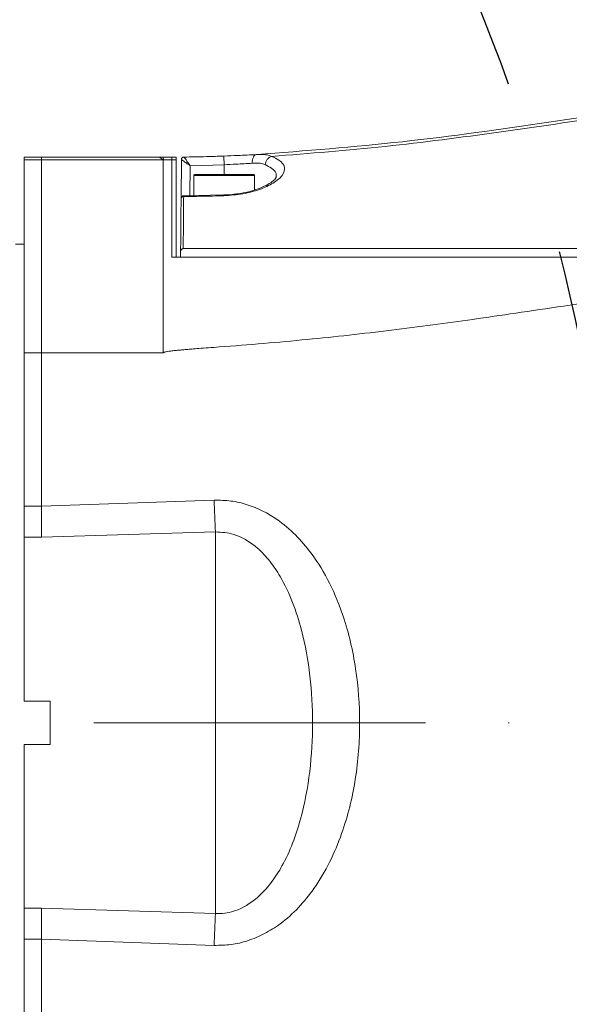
# Model space of a CAD drawing. Header units: millimetres. Extents: x 809 to 6054, y -5716 to -1261.
# Tile 12 of 94: x 2725 to 2788, y -4072 to -3958. Entities that reach past the tile are written whole.
import ezdxf

# ---------------------------------------------------------------- set-up
doc = ezdxf.new("R2010")
doc.units = ezdxf.units.MM
doc.header["$LTSCALE"] = 0.3175
doc.linetypes.add('ACAD_ISO10W100', pattern=[18, 12, -3, 0, -3])
doc.linetypes.add('CENTER2', pattern=[28.574999, 19.049999, -3.175, 3.175, -3.175])
for name, color, linetype, lineweight in [('1轮廓实线层', 7, 'Continuous', 18), ('7标注层', 4, 'Continuous', 13), ('中心线', 4, 'ACAD_ISO10W100', 20), ('细点划线', 6, 'CENTER2', 18)]:
    doc.layers.add(name, color=color, linetype=linetype, lineweight=lineweight)
doc.styles.add('标准汉字', font='gbenor.shx', dxfattribs={"bigfont": 'gbcbig.shx'})
doc.dimstyles.new('M1：10', dxfattribs={"dimscale": 10, "dimtxt": 3.5, "dimasz": 2.5, "dimexe": 2, "dimexo": 0, "dimgap": 1.5, "dimtad": 1, "dimdec": 4, "dimdsep": 46, "dimtxsty": '标准汉字', "dimcen": 5, "dimdle": 5, "dimclrd": 1, "dimclre": 1, "dimclrt": 256, "dimadec": 4, "dimazin": 2, "dimtfac": 1, "dimtdec": 4, "dimtmove": 0, "dimatfit": 3, "dimfxl": 1, "dimtolj": 1, "dimarcsym": 0})

# ---------------------------------------------------------------- blocks, each defined once
blk = doc.blocks.new('*D21')
at = {"layer": '7标注层', "color": 1, "lineweight": -2, "transparency": 16777216}
blk.add_line((3013.04, -3934.71), (3455.1, -3829.37), dxfattribs=at)
at = {"layer": '7标注层', "color": 1, "transparency": 16777216}
blk.add_solid([(3456.06, -3833.42), (3454.13, -3825.31), (3479.41, -3823.57)], dxfattribs=at)
at = {"layer": 'Defpoints', "color": 0, "transparency": 16777216}
for p in [(3479.41, -3823.57), (2574.24, -4039.28)]:
    blk.add_point(p, dxfattribs=at)
at = {"layer": '7标注层', "transparency": 16777216, "insert": (3071.22, -3887.44), "char_height": 35, "attachment_point": 5, "rotation": 13.4039, "style": '标准汉字'}
blk.add_mtext('\\A1;R930.5', dxfattribs=at)
blk = doc.blocks.new('*D22')
at = {"layer": '7标注层', "color": 1, "lineweight": -2, "transparency": 16777216}
for p, q in [((2574.24, -4039.28), (2531.31, -4013.65)), ((2574.24, -4039.28), (2762.56, -4151.72)), ((2784.02, -4164.54), (2762.56, -4151.72)), ((2917, -4243.94), (2784.02, -4164.54))]:
    blk.add_line(p, q, dxfattribs=at)
at = {"layer": '7标注层', "color": 1, "transparency": 16777216}
blk.add_solid([(2738.96, -4142.48), (2743.23, -4135.33), (2762.56, -4151.72)], dxfattribs=at)
at = {"layer": 'Defpoints', "color": 0, "transparency": 16777216}
for p in [(2574.24, -4039.28), (2762.56, -4151.72)]:
    blk.add_point(p, dxfattribs=at)
at = {"layer": '7标注层', "transparency": 16777216, "insert": (2878.16, -4182.9), "char_height": 35, "attachment_point": 5, "rotation": 329.1585, "style": '标准汉字'}
blk.add_mtext('\\A1;R219.3', dxfattribs=at)

msp = doc.modelspace()

# ---------------------------------------------------------------- linework, layer by layer
at = {"layer": '1轮廓实线层'}
for p, q in [((2725.24147, -3974.14759), (2727.24147, -3974.14759)), ((2725.24147, -3974.14759), (2725.24147, -3974.46272)), ((2727.24147, -3974.14759), (2727.24147, -3974.46272)), ((2727.24147, -3974.14759), (2734.21551, -3974.14759)), ((2734.21551, -3974.14759), (2740.82106, -3974.14759)), ((2741.23744, -3974.46224), (2740.82106, -3974.14759)), ((2741.24147, -3974.14759), (2741.26763, -3974.46263)), ((2742.24147, -3974.14476), (2742.24147, -3974.4598)), ((2742.74147, -3974.14476), (2742.24147, -3974.14476)), ((2742.74147, -3974.4598), (2742.74147, -3974.14476)), ((2725.24147, -3974.46272), (2727.24147, -3974.46272)), ((2725.24147, -3974.46272), (2725.24147, -3996.6476)), ((2727.24147, -3974.46272), (2727.24147, -3996.6476)), ((2727.24147, -3974.46272), (2741.24147, -3974.46272)), ((2741.26763, -3974.46263), (2741.23744, -3974.46263)), ((2742.24147, -3974.4598), (2742.24147, -3985.64759)), ((2742.74147, -3974.4598), (2742.24147, -3974.4598)), ((2742.74147, -3974.4598), (2742.74147, -3985.64759)), ((2743.33065, -3974.42892), (2743.29182, -3978.87886)), ((2744.29469, -3978.55365), (2744.32464, -3975.12111)), ((2744.32464, -3975.12111), (2748.24147, -3975.01448)), ((2748.24147, -3975.01448), (2748.24147, -3976.14759)), ((2744.74147, -3978.54352), (2744.74147, -3976.24758)), ((2744.74147, -3976.24758), (2751.74147, -3976.24758)), ((2751.64147, -3976.14759), (2744.84147, -3976.14759)), ((2751.74147, -3976.24758), (2751.74147, -3977.90569)), ((2743.58949, -3978.56966), (2748.21055, -3978.46481)), ((2743.29182, -3978.87877), (2743.29182, -3978.87886)), ((2724.24147, -3984.14758), (2725.24147, -3984.14758)), ((2743.24147, -3984.64758), (2743.24147, -3984.9675)), ((2743.24147, -3985.64759), (2743.24147, -3984.9675)), ((2742.74147, -3985.64759), (2742.24147, -3985.64759)), ((2725.24147, -3996.6476), (2727.24147, -3996.6476)), ((2725.24147, -3996.6476), (2725.24147, -4014.26995)), ((2727.24147, -3996.6476), (2741.24147, -3996.6476)), ((2727.24147, -3996.6476), (2727.24147, -4014.26995)), ((2747.09537, -4013.56226), (2727.24147, -4014.26995)), ((2725.24147, -4014.26995), (2727.24147, -4014.26995)), ((2725.24147, -4014.26995), (2725.24147, -4017.82763)), ((2727.24147, -4014.26995), (2727.24147, -4017.82763)), ((2725.24147, -4017.82763), (2727.24147, -4017.82763)), ((2725.24147, -4017.82763), (2725.24147, -4036.64759)), ((2727.24147, -4017.82763), (2747.24147, -4017.21731)), ((2747.24147, -4017.21731), (2747.24147, -4061.07786)), ((2725.24147, -4036.64759), (2728.24147, -4036.64759)), ((2728.24147, -4041.64758), (2728.24147, -4036.64759)), ((2728.24147, -4041.64758), (2725.24147, -4041.64758)), ((2725.24147, -4041.64758), (2725.24147, -4060.46754)), ((2725.24147, -4060.46754), (2727.24147, -4060.46754)), ((2725.24147, -4060.46754), (2725.24147, -4064.02525)), ((2747.24147, -4061.07786), (2727.24147, -4060.46754)), ((2727.24147, -4060.46754), (2727.24147, -4064.02525)), ((2725.24147, -4064.02525), (2727.24147, -4064.02525)), ((2725.24147, -4064.02525), (2725.24147, -4081.64757)), ((2727.24147, -4064.02525), (2747.09537, -4064.73291)), ((2727.24147, -4064.02525), (2727.24147, -4081.64757))]:
    msp.add_line(p, q, dxfattribs=at)
for points in [[(2748.20433, -3974.01515), (2748.20504, -3974.03437), (2748.20716, -3974.09123), (2748.21058, -3974.18356), (2748.2152, -3974.30784), (2748.22084, -3974.45929), (2748.22726, -3974.63205), (2748.23422, -3974.81951), (2748.24147, -3975.01448)], [(2751.95655, -3973.8417), (2751.85472, -3973.86584), (2751.75868, -3973.92604), (2751.672, -3974.02003), (2751.59789, -3974.14437), (2751.53907, -3974.29448), (2751.49774, -3974.46477), (2751.47541, -3974.64895), (2751.47291, -3974.84019)], [(2748.2112, -3978.49488), (2748.21157, -3978.50701), (2748.21362, -3978.57478)]]:
    msp.add_lwpolyline(points, dxfattribs=at)
for centre, radius, start, end in [((2743.63064, -3974.43155), 0.3, 90.7631593, 179.4999259), ((2744.84147, -3976.24759), 0.1, 90, 180), ((2751.64147, -3976.24759), 0.1, 0, 90), ((2743.5918, -3978.88146), 0.3, 90.3927271, 179.5), ((3389.01661, -3989.73402), 642.36334, 182.1258547, 182.45212836), ((3389.14529, -4088.5663), 642.49212, 177.54790434, 177.8741126)]:
    msp.add_arc(centre, radius, start, end, dxfattribs=at)
for points, knots in [([(2751.95655, -3973.8417), (2757.56302, -3973.40875), (2768.79914, -3972.54106), (2785.56956, -3970.14679), (2801.17299, -3967.79969), (2815.66226, -3965.87251), (2829.04756, -3964.50057), (2838.02499, -3964.26635), (2842.52061, -3964.14906)], [0, 0, 0, 0, 44928.345509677, 90042.548027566, 135335.933405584, 171048.657317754, 206872.106019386, 242805.804776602, 242805.804776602, 242805.804776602, 242805.804776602]), ([(2842.58142, -3964.46416), (2838.39857, -3964.56563), (2830.04297, -3964.76833), (2817.5748, -3965.97715), (2805.18752, -3967.55789), (2792.61253, -3969.41284), (2779.81967, -3971.29143), (2766.77925, -3973.01919), (2758.04988, -3973.71017), (2753.6911, -3974.0552)], [0, 0, 0, 0, 38364.377849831, 76636.030506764, 114813.694625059, 152897.217621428, 193204.879988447, 233404.881067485, 273496.222102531, 273496.222102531, 273496.222102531, 273496.222102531]), ([(2740.82106, -3974.14759), (2740.89953, -3974.14759), (2741.03966, -3974.14759), (2741.17981, -3974.14759), (2741.24147, -3974.14759)], [0, 0, 0, 0, 53484.155827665, 95506.558052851, 95506.558052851, 95506.558052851, 95506.558052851]), ([(2741.24147, -3974.14759), (2741.42813, -3974.14744), (2741.76147, -3974.14717), (2742.0948, -3974.14549), (2742.24147, -3974.14476)], [0, 0, 0, 0, 53480.272985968, 95503.586902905, 95503.586902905, 95503.586902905, 95503.586902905]), ([(2748.20433, -3974.01515), (2747.53804, -3974.0383), (2746.01252, -3974.0913), (2744.48628, -3974.11707), (2743.62664, -3974.13158)], [0, 0, 0, 0, 41705.547399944, 95488.941645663, 95488.941645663, 95488.941645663, 95488.941645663]), ([(2743.62664, -3974.13158), (2743.63154, -3974.13855), (2743.6412, -3974.15226), (2743.7209, -3974.26558), (2743.86581, -3974.47136), (2744.05459, -3974.73902), (2744.20755, -3974.95553), (2744.28151, -3975.06012), (2744.30856, -3975.09833), (2744.3193, -3975.11355), (2744.32342, -3975.11938), (2744.32464, -3975.12111)], [0, 0, 0, 0, 53543.262988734, 105361.964324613, 174894.479339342, 266325.791855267, 318400.421238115, 336641.512371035, 343556.890501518, 346580.215420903, 347854.163461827, 347854.163461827, 347854.163461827, 347854.163461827]), ([(2751.95655, -3973.8417), (2751.25469, -3973.87887), (2750.07159, -3973.94153), (2748.74424, -3973.99386), (2748.20433, -3974.01515)], [0, 0, 0, 0, 56638.67246673, 95473.644502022, 95473.644502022, 95473.644502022, 95473.644502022]), ([(2748.21362, -3978.57478), (2748.95415, -3978.51979), (2750.43586, -3978.40976), (2752.41413, -3977.86401), (2754.00924, -3977.12126), (2755.0515, -3976.21848), (2755.30857, -3975.28406), (2754.77601, -3974.53758), (2753.98994, -3974.18805), (2753.69097, -3974.05511)], [0, 0, 0, 0, 37178.041838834, 74388.339410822, 113590.150676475, 156250.907410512, 201238.299446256, 246247.031679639, 273872.167375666, 273872.167375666, 273872.167375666, 273872.167375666]), ([(2753.69122, -3974.0552), (2753.56913, -3974.00814), (2753.2678, -3973.89201), (2752.69878, -3973.81881), (2752.20393, -3973.83407), (2751.95655, -3973.8417)], [0, 0, 0, 0, 32089.437781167, 79195.08291343, 126285.523098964, 126285.523098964, 126285.523098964, 126285.523098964]), ([(2752.95923, -3975.0011), (2752.98299, -3974.89315), (2753.0305, -3974.67726), (2753.20296, -3974.3906), (2753.42813, -3974.16333), (2753.60345, -3974.0912), (2753.6911, -3974.05514)], [0, 0, 0, 0, 42315.946614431, 84635.778006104, 126952.253680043, 169267.377744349, 169267.377744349, 169267.377744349, 169267.377744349]), ([(2741.24147, -3974.46272), (2741.2415, -3975.04482), (2741.24157, -3976.15871), (2741.24171, -3977.91849), (2741.24177, -3979.6646), (2741.24171, -3981.41698), (2741.2416, -3983.18759), (2741.24139, -3985.15479), (2741.24163, -3987.42215), (2741.24194, -3990.18452), (2741.24173, -3993.31072), (2741.24156, -3995.51474), (2741.24147, -3996.6476)], [0, 0, 0, 0, 53765.301496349, 102883.907854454, 147381.379749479, 187359.56693245, 223018.082191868, 254682.910322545, 291370.621606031, 324671.812615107, 356786.15449076, 390749.64766641, 390749.64766641, 390749.64766641, 390749.64766641]), ([(2742.24147, -3974.4598), (2742.05921, -3974.46068), (2741.7346, -3974.46225), (2741.40998, -3974.46251), (2741.26763, -3974.46263)], [0, 0, 0, 0, 53622.324647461, 95502.44794328, 95502.44794328, 95502.44794328, 95502.44794328]), ([(2743.33065, -3974.42892), (2743.33764, -3974.4338), (2743.35141, -3974.44341), (2743.46507, -3974.5227), (2743.67163, -3974.66671), (2743.94047, -3974.85386), (2744.15804, -3975.00533), (2744.26326, -3975.07841), (2744.30172, -3975.10517), (2744.31704, -3975.11581), (2744.32291, -3975.1199), (2744.32464, -3975.12111)], [0, 0, 0, 0, 53536.898882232, 105351.968567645, 174889.628003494, 266326.908995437, 318377.753883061, 336626.486036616, 343550.77841615, 346577.715889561, 347852.946703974, 347852.946703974, 347852.946703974, 347852.946703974]), ([(2748.24147, -3975.01448), (2748.70646, -3974.99309), (2749.84909, -3974.94053), (2750.8684, -3974.87755), (2751.47291, -3974.84019)], [0, 0, 0, 0, 38849.515079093, 95465.866062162, 95465.866062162, 95465.866062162, 95465.866062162]), ([(2751.47291, -3974.84019), (2751.68439, -3974.83143), (2752.10227, -3974.8141), (2752.59434, -3974.86826), (2752.85485, -3974.96309), (2752.95934, -3975.00113)], [0, 0, 0, 0, 48025.89922951, 94895.674332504, 126281.615342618, 126281.615342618, 126281.615342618, 126281.615342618]), ([(2752.95934, -3975.00113), (2753.21053, -3975.1339), (2753.87251, -3975.4838), (2754.31115, -3975.98894), (2754.19892, -3976.36248), (2754.18024, -3976.42469)], [0, 0, 0, 0, 42627.076240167, 112337.538124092, 126266.883909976, 126266.883909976, 126266.883909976, 126266.883909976]), ([(2749.36472, -3978.39898), (2749.51143, -3978.38622), (2750.10171, -3978.33486), (2751.0619, -3978.12617), (2752.17729, -3977.79612), (2753.10287, -3977.39132), (2753.78498, -3976.9654), (2754.17293, -3976.59425), (2754.24139, -3976.41362), (2754.24032, -3976.43036), (2754.24003, -3976.4348)], [0, 0, 0, 0, 15359.708562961, 61802.287017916, 108805.856752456, 157160.25813799, 206067.992603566, 254315.883098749, 300282.330779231, 316849.367523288, 316849.367523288, 316849.367523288, 316849.367523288]), ([(2743.29132, -3978.93465), (2743.29556, -3978.90027), (2743.30207, -3978.84741), (2743.33935, -3978.78394), (2743.37775, -3978.74025), (2743.42533, -3978.70502), (2743.49447, -3978.6708), (2743.55203, -3978.66497), (2743.58947, -3978.66118)], [0, 0, 0, 0, 58217.141320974, 89517.323895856, 121484.473658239, 153462.560979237, 184804.752801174, 243115.892084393, 243115.892084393, 243115.892084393, 243115.892084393]), ([(2743.53886, -3984.6476), (2743.54141, -3984.34032), (2743.54662, -3983.71199), (2743.55397, -3982.832), (2743.56123, -3981.96732), (2743.56838, -3981.12246), (2743.57545, -3980.29308), (2743.58244, -3979.47731), (2743.58705, -3978.94061), (2743.58935, -3978.66997), (2743.58942, -3978.66118)], [0, 0, 0, 0, 39703.32427971, 81184.721811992, 124437.871244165, 169463.69665186, 216266.492063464, 264841.938308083, 315191.22952574, 316881.263317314, 316881.263317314, 316881.263317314, 316881.263317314]), ([(2743.58942, -3978.66115), (2744.25608, -3978.65485), (2745.79773, -3978.64028), (2747.3389, -3978.5985), (2748.21362, -3978.57478)], [0, 0, 0, 0, 41279.756990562, 95459.727724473, 95459.727724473, 95459.727724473, 95459.727724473]), ([(2743.58942, -3978.66115), (2743.58945, -3978.65305), (2743.58966, -3978.60284), (2743.58971, -3978.59121), (2743.58975, -3978.58146)], [0, 0, 0, 0, 15408.853176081, 95468.67454947, 95468.67454947, 95468.67454947, 95468.67454947]), ([(2748.21164, -3978.48424), (2748.30637, -3978.48501), (2748.69569, -3978.48816), (2749.07654, -3978.43739), (2749.36472, -3978.39898)], [0, 0, 0, 0, 23225.720839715, 95448.780505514, 95448.780505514, 95448.780505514, 95448.780505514]), ([(2743.24147, -3984.6476), (2743.24699, -3984.01584), (2743.25802, -3982.75164), (2743.27468, -3980.84217), (2743.28501, -3979.6583), (2743.29132, -3978.93465)], [0, 0, 0, 0, 35320.340327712, 70677.687082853, 126273.623728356, 126273.623728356, 126273.623728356, 126273.623728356]), ([(2743.29182, -3978.87886), (2743.29176, -3978.88565), (2743.2917, -3978.89376), (2743.29138, -3978.92897), (2743.29132, -3978.93465)], [0, 0, 0, 0, 80070.468621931, 95468.187460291, 95468.187460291, 95468.187460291, 95468.187460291]), ([(2743.53886, -3984.64757), (2743.50987, -3984.65068), (2743.45199, -3984.65687), (2743.37398, -3984.70352), (2743.30778, -3984.77429), (2743.26014, -3984.8654), (2743.2475, -3984.93453), (2743.24147, -3984.9675)], [0, 0, 0, 0, 36425.60067241, 72741.104895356, 111650.382713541, 157890.509775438, 200046.569624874, 200046.569624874, 200046.569624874, 200046.569624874]), ([(2743.53886, -3984.6476), (2745.00444, -3984.6476), (2747.88451, -3984.6476), (2752.08135, -3984.6476), (2756.06475, -3984.6476), (2759.91265, -3984.6476), (2763.66812, -3984.6476), (2767.40391, -3984.6476), (2771.084, -3984.6476), (2774.25697, -3984.6476), (2776.84628, -3984.6476), (2778.79333, -3984.6476), (2780.76347, -3984.6476), (2782.82246, -3984.6476), (2785.00824, -3984.6476), (2787.45809, -3984.6476), (2790.19356, -3984.6476), (2793.22892, -3984.6476), (2796.11909, -3984.6476), (2798.57069, -3984.6476), (2800.60432, -3984.6476), (2802.3692, -3984.6476), (2806.32232, -3984.6476), (2812.14891, -3984.6476), (2819.69976, -3984.6476), (2827.04808, -3984.6476), (2834.8461, -3984.6476), (2840.32843, -3984.6476), (2843.23868, -3984.6476)], [0, 0, 0, 0, 43120.46443611, 84737.588545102, 123590.798770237, 160564.248441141, 198322.451722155, 234561.244705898, 271041.339557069, 307200.736612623, 328449.2650569, 347647.083410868, 364794.232830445, 386714.18869958, 408520.396002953, 429391.822562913, 459088.021985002, 489289.281615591, 518960.828220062, 544322.690291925, 561554.007617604, 578883.997091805, 596313.307301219, 677980.585705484, 750381.855498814, 818482.712558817, 894179.037900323, 979827.610394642, 979827.610394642, 979827.610394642, 979827.610394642]), ([(2843.24147, -3986.64758), (2843.23871, -3986.6364), (2843.23298, -3986.61321), (2843.20638, -3986.58052), (2843.16408, -3986.54945), (2843.0729, -3986.50247), (2842.92017, -3986.45098), (2842.69605, -3986.39434), (2842.36194, -3986.32904), (2841.89692, -3986.25978), (2841.1401, -3986.17403), (2840.10876, -3986.09106), (2838.54573, -3986.00956), (2836.55566, -3985.95956), (2833.42504, -3985.96254), (2829.35287, -3986.09166), (2824.49436, -3986.39922), (2819.5541, -3986.83429), (2815.39463, -3987.28347), (2811.88964, -3987.70526), (2809.08295, -3988.06395), (2806.18138, -3988.45447), (2803.01987, -3988.89775), (2799.32951, -3989.43447), (2794.00185, -3990.22982), (2788.04621, -3991.1379), (2781.94103, -3992.05082), (2776.9278, -3992.77367), (2772.16815, -3993.42678), (2767.42692, -3994.03486), (2762.6229, -3994.59834), (2757.72599, -3995.11197), (2752.74851, -3995.56666), (2748.95881, -3995.86216), (2746.4747, -3996.04655), (2745.42795, -3996.12532), (2744.58048, -3996.19072), (2743.92007, -3996.24437), (2743.37573, -3996.29138), (2742.85958, -3996.33958), (2742.38036, -3996.38997), (2741.94737, -3996.44506), (2741.6346, -3996.49484), (2741.4285, -3996.54249), (2741.32016, -3996.57604), (2741.27206, -3996.60439), (2741.25295, -3996.62146), (2741.24587, -3996.6376), (2741.24147, -3996.6476)], [0, 0, 0, 0, 569.803826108, 1182.233042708, 2054.792956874, 3186.938661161, 6298.253083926, 10091.866785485, 14753.178240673, 23324.858046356, 33611.082108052, 52860.929401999, 75088.007022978, 111923.612011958, 152458.074441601, 231727.133717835, 315743.069303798, 396023.718538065, 479862.604706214, 525068.488662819, 572665.598845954, 621439.44385886, 671559.839818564, 732400.87975903, 808030.777136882, 941083.89668438, 1033833.403321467, 1116894.001099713, 1194507.116475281, 1274204.356629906, 1356052.163022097, 1436507.900170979, 1520546.999925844, 1606115.195736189, 1626685.81270346, 1645173.193216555, 1658633.874248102, 1669212.133287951, 1678323.719667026, 1685968.796102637, 1695148.612221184, 1702427.963406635, 1707813.087684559, 1710968.293067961, 1713035.630269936, 1713427.274894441, 1713757.973054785, 1714296.259741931, 1714296.259741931, 1714296.259741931, 1714296.259741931]), ([(2843.24079, -3985.64759), (2834.52246, -3985.64759), (2819.56707, -3985.64759), (2798.3542, -3985.64759), (2779.7384, -3985.64759), (2764.31027, -3985.64759), (2751.99905, -3985.64759), (2745.82708, -3985.64759), (2742.74147, -3985.64759)], [0, 0, 0, 0, 63076.09109629, 108200.473358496, 153408.265137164, 198002.96652142, 220325.596211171, 242642.745485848, 242642.745485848, 242642.745485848, 242642.745485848]), ([(2743.24147, -3985.64759), (2745.45543, -3985.64759), (2749.65363, -3985.64759), (2755.75596, -3985.64759), (2760.16967, -3985.64759), (2763.0401, -3985.64759), (2764.47988, -3985.64759), (2765.90658, -3985.64759), (2767.44059, -3985.64759), (2768.91467, -3985.64759), (2770.38743, -3985.64759), (2771.9626, -3985.64759), (2773.40629, -3985.64759), (2774.95111, -3985.64759), (2776.43653, -3985.64759), (2778.17087, -3985.64759), (2779.84497, -3985.64759), (2781.59784, -3985.64759), (2783.45869, -3985.64759), (2785.38176, -3985.64759), (2787.52759, -3985.64759), (2790.05995, -3985.64759), (2792.98586, -3985.64759), (2795.91787, -3985.64759), (2798.40848, -3985.64759), (2800.47838, -3985.64759), (2802.24732, -3985.64759), (2806.21656, -3985.64759), (2812.06306, -3985.64759), (2819.64039, -3985.64759), (2827.00689, -3985.64759), (2834.82562, -3985.64759), (2840.32076, -3985.64759), (2843.23868, -3985.64759)], [0, 0, 0, 0, 76755.397605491, 145546.703126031, 211920.909736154, 230315.025682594, 245505.459595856, 262076.181527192, 280027.182469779, 298968.427021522, 313460.806321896, 331372.723944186, 353888.409931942, 363796.892006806, 385235.542588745, 405674.325039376, 424253.003775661, 443581.748882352, 466751.736867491, 489073.665592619, 510547.4920801, 541448.482802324, 577184.678112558, 612292.95547342, 643345.748051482, 663697.373742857, 684166.096709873, 704752.275177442, 801453.043894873, 886947.74079913, 967470.303431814, 1056847.08700871, 1158039.612673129, 1158039.612673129, 1158039.612673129, 1158039.612673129]), ([(2747.09537, -4064.73291), (2747.74599, -4064.72254), (2749.04744, -4064.7018), (2751.01234, -4064.23098), (2752.92015, -4063.42213), (2754.91325, -4062.16062), (2756.83861, -4060.42584), (2758.76419, -4058.04679), (2760.4406, -4055.1905), (2762.18442, -4051.01263), (2763.4943, -4045.64158), (2763.96651, -4039.24325), (2763.52132, -4032.92287), (2762.26348, -4027.5236), (2760.45436, -4023.07499), (2758.57168, -4019.94432), (2756.48631, -4017.50932), (2754.10125, -4015.4837), (2751.53128, -4014.18297), (2749.02493, -4013.59201), (2747.73849, -4013.57218), (2747.09537, -4013.56226)], [0, 0, 0, 0, 20558.249539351, 41123.557550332, 63516.249865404, 85931.269417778, 115524.515331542, 145163.332099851, 182554.655823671, 219991.475680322, 288229.68865758, 356570.321537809, 422431.953196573, 488209.405488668, 531193.904654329, 574098.418054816, 603260.481514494, 632377.078451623, 672749.779350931, 693076.384955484, 713396.33486392, 713396.33486392, 713396.33486392, 713396.33486392]), ([(2747.24147, -4017.21731), (2747.95561, -4017.25406), (2748.82416, -4017.29877), (2750.47987, -4017.89869), (2751.97897, -4018.8664), (2753.54334, -4020.55357), (2754.94157, -4022.63998), (2756.1852, -4025.29509), (2757.38178, -4029.13282), (2758.21236, -4033.77518), (2758.49265, -4039.22864), (2758.19602, -4044.74765), (2757.33032, -4049.37399), (2756.16829, -4052.99056), (2755.06179, -4055.40796), (2753.77707, -4057.43774), (2752.17736, -4059.2701), (2750.15971, -4060.65558), (2748.30022, -4061.09716), (2747.42908, -4061.08128), (2747.24147, -4061.07786)], [0, 0, 0, 0, 26973.64618678, 32806.269493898, 67012.647577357, 93606.044649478, 120266.734586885, 162611.429518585, 205041.541907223, 273447.537741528, 341925.224477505, 412916.746188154, 483819.556818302, 520793.996533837, 557719.243157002, 585010.241500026, 612235.543797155, 650227.665359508, 676293.959241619, 683448.080039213, 683448.080039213, 683448.080039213, 683448.080039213])]:
    msp.add_open_spline(points, degree=3, knots=knots, dxfattribs=at)
at = {"layer": '中心线', "ltscale": 10}
msp.add_line((3172.12726, -4039.14759), (2074.00845, -4039.14759), dxfattribs=at)
at = {"layer": '细点划线', "lineweight": 30, "ltscale": 20}
msp.add_arc((2574.24149, -4039.27888), 219.3333, 190, 170, dxfattribs=at)

# ---------------------------------------------------------------- dimensions: what is measured, and where the dimension line sits
at = {"layer": '7标注层'}
for mpoint, picture, middle in [((3479.41471, -3823.57066), '*D21', (3078.7554, -3919.05018)), ((2762.55856, -4151.72343), '*D22', (2861.5009, -4210.80213))]:
    dim = msp.add_radius_dim(center=(2574.24149, -4039.27888), mpoint=mpoint, dimstyle='M1：10', override={"dimdec": 1, "dimpost": 'R<>', "dimsah": 1, "dimtzin": 8}, dxfattribs=at)
    dim.commit()
    dim.dimension.update_dxf_attribs({"geometry": picture, "text_midpoint": middle, "dimtype": 164})

doc.saveas('drawing.dxf')
